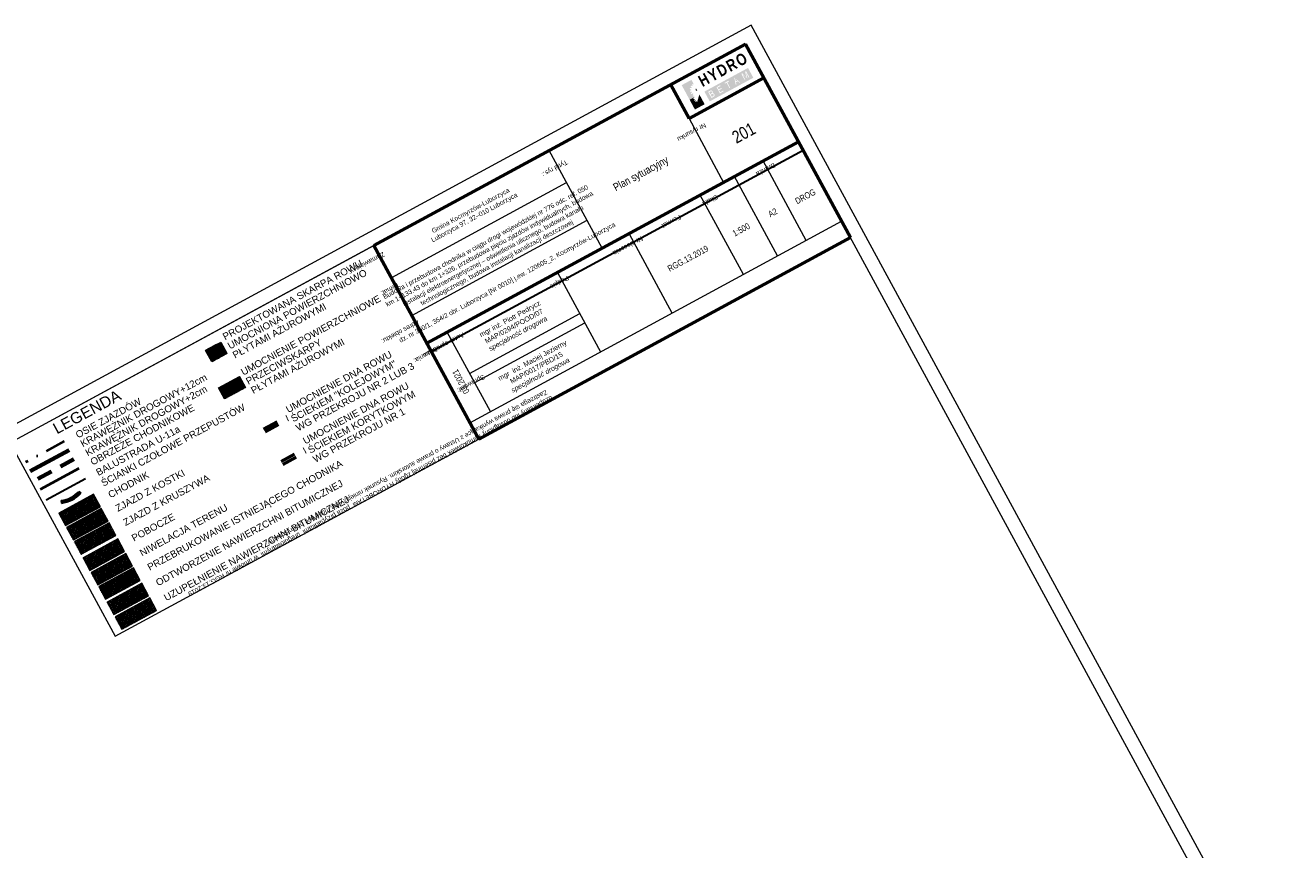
# Model space of a CAD drawing. Header units: metres. Extents: x 7437418 to 7437771, y 5556617 to 5556935.
# Tile 7 of 7: x 7437544 to 7437771, y 5556787 to 5556935. Entities that reach past the tile are written whole.
import ezdxf
from ezdxf.enums import TextEntityAlignment as Align

# ---------------------------------------------------------------- set-up
doc = ezdxf.new("R2010")
doc.units = ezdxf.units.M
doc.header["$MEASUREMENT"] = 0
for name, pattern in [('DGN Style 1', [1.842793, 0.003066, -1.839727]), ('DGN Style 2', [4.597421, 2.758453, -1.838968]), ('DGN Style 3', [6.436389, 4.597421, -1.838968]), ('DGN Style 4', [7.360471, 3.677937, -1.838968, 0.004597, -1.838968])]:
    doc.linetypes.add(name, pattern=pattern)
for name, color, linetype, lineweight in [('_arkusz', 7, 'Continuous', 13), ('_legenda', 7, 'Continuous', 0), ('_tabela', 7, 'Continuous', 0), ('D_konstrukcja', 6, 'Continuous', 30), ('D_pobocze', 7, 'Continuous', 13), ('D_sciek kolejowy', 5, 'DGN Style 2', 53), ('D_sciek korytkowy', 4, 'DGN Style 2', 53), ('D_skarpa', 7, 'DGN Style 3', 30), ('D_skarpa umocnienie', 9, 'Continuous', 0), ('D_skarpa-symbol', 7, 'Continuous', 30)]:
    doc.layers.add(name, color=color, linetype=linetype, lineweight=lineweight)
doc.layers.add('DS_chodniki przebrukowanie', color=7, linetype='Continuous', lineweight=0, true_color=0x00aaaa)
doc.styles.add('ROMANS', font='arial.ttf', dxfattribs={"width": 0.8})
doc.styles.add('Style-Arial', font='arial.ttf')

msp = doc.modelspace()

# ---------------------------------------------------------------- hatches: boundary and pattern name
at = {"layer": '_legenda', "linetype": 'Continuous', "lineweight": 0}
h = msp.add_hatch(dxfattribs=at)
h.set_pattern_fill('CROSSHATCH', color=4, style=0, pattern_type=2)
h.set_pattern_definition([(73.467, (7437553.6534, 5556847.15902), (-0.239664, 0.071143), []), (343.467, (7437553.6534, 5556847.15902), (0.071143, 0.239664), [])])
h.paths.add_polyline_path([(7437556.135, 5556850.618), (7437549.907, 5556847.241), (7437551.135, 5556844.976), (7437557.363, 5556848.353)])
h = msp.add_hatch(dxfattribs=at)
h.set_pattern_fill('CROSSHATCH', color=30, style=0, pattern_type=2)
h.set_pattern_definition([(73.467, (7437554.42636, 5556844.6563), (-0.239664, 0.071143), []), (343.467, (7437554.42636, 5556844.6563), (0.071143, 0.239664), [])])
h.paths.add_polyline_path([(7437557.532, 5556848.041), (7437551.304, 5556844.664), (7437552.532, 5556842.399), (7437558.76, 5556845.776)])
h = msp.add_hatch(dxfattribs=at)
h.set_pattern_fill('CROSSHATCH', color=2, style=0, pattern_type=2)
h.set_pattern_definition([(73.4667, (7437555.2093, 5556842.38366), (-0.239664, 0.071143), []), (343.4667, (7437555.2093, 5556842.38366), (0.071143, 0.239664), [])])
h.paths.add_polyline_path([(7437558.925, 5556845.473), (7437552.697, 5556842.096), (7437553.925, 5556839.831), (7437560.153, 5556843.208)])
h = msp.add_hatch(dxfattribs=at)
h.set_pattern_fill('CROSSHATCH', color=1, style=0, pattern_type=2)
h.set_pattern_definition([(73.4667, (7437559.58066, 5556841.07789), (-0.239664, 0.071143), []), (343.4667, (7437559.58066, 5556841.07789), (0.071143, 0.239664), [])])
h.paths.add_polyline_path([(7437560.494, 5556842.579), (7437554.266, 5556839.202), (7437555.494, 5556836.937), (7437561.722, 5556840.314)])
at = {"layer": '_legenda', "linetype": 'Continuous', "lineweight": 0, "true_color": 0x009c00}
h = msp.add_hatch(dxfattribs=at)
h.set_pattern_fill('CROSSHATCH', color=94, style=0, pattern_type=2)
h.set_pattern_definition([(73.4667, (7437560.2261, 5556836.57296), (-0.239664, 0.071143), []), (343.4667, (7437560.2261, 5556836.57296), (0.071143, 0.239664), [])])
h.paths.add_polyline_path([(7437561.918, 5556839.953), (7437555.69, 5556836.576), (7437556.918, 5556834.311), (7437563.146, 5556837.688)])
at = {"layer": '_legenda', "linetype": 'Continuous', "lineweight": 0}
h = msp.add_hatch(dxfattribs=at)
h.set_pattern_fill('CROSSHATCH', color=252, style=0, pattern_type=2)
h.set_pattern_definition([(73.467, (7437563.093, 5556831.32408), (-0.239664, 0.071143), []), (343.467, (7437563.093, 5556831.32408), (0.071143, 0.239664), [])])
h.paths.add_polyline_path([(7437564.809, 5556834.622), (7437558.58, 5556831.245), (7437559.808, 5556828.98), (7437566.037, 5556832.357)])
h = msp.add_hatch(dxfattribs=at)
h.set_pattern_fill('CROSSHATCH', color=250, style=0, pattern_type=2)
h.set_pattern_definition([(73.467, (7437563.7894, 5556828.46503), (-0.239664, 0.071143), []), (343.467, (7437563.7894, 5556828.46503), (0.071143, 0.239664), [])])
h.paths.add_polyline_path([(7437566.232, 5556831.996), (7437560.004, 5556828.619), (7437561.232, 5556826.354), (7437567.46, 5556829.731)])
at = {"layer": '_tabela'}
h = msp.add_hatch(color=256, dxfattribs=at)
h.paths.add_polyline_path([(7437666.799, 5556921.191), (7437665.845, 5556922.95), (7437673.675, 5556927.196), (7437674.629, 5556925.437)])
h.paths.add_polyline_path([(7437666.951, 5556923.139, -0.0195542), (7437666.978, 5556923.145, -0.0304674), (7437667.008, 5556923.149, -0.0303502), (7437667.037, 5556923.15, -0.0192754), (7437667.057, 5556923.148, -0.0167824), (7437667.078, 5556923.145, -0.0237794), (7437667.101, 5556923.139, -0.0200375), (7437667.123, 5556923.132, -0.0414403), (7437667.157, 5556923.115, -0.0285635), (7437667.189, 5556923.094, -0.0251758), (7437667.217, 5556923.071, -0.0291051), (7437667.241, 5556923.045, -0.018382), (7437667.263, 5556923.018, -0.0224736), (7437667.281, 5556922.991, -0.0102109), (7437667.294, 5556922.969, -0.0155951), (7437667.304, 5556922.95, -0.0129274), (7437667.312, 5556922.931, -0.0120888), (7437667.32, 5556922.911, -0.0200462), (7437667.327, 5556922.887, -0.016988), (7437667.333, 5556922.861, -0.0255535), (7437667.337, 5556922.834, -0.019786), (7437667.339, 5556922.806, -0.0295388), (7437667.337, 5556922.776, -0.026503), (7437667.332, 5556922.746, -0.0378706), (7437667.322, 5556922.711, -0.0315295), (7437667.307, 5556922.677, -0.0016382), (7437667.306, 5556922.675, -0.0254609), (7437667.333, 5556922.677, -0.0608607), (7437667.4, 5556922.67, -0.063665), (7437667.462, 5556922.646, -0.0380787), (7437667.505, 5556922.619, -0.0364963), (7437667.543, 5556922.586, -0.0242544), (7437667.576, 5556922.55, -0.0292967), (7437667.602, 5556922.514, -0.0341121), (7437667.626, 5556922.469, -0.0270697), (7437667.647, 5556922.418, -0.035437), (7437667.66, 5556922.367, -0.03224), (7437667.667, 5556922.312, -0.0528639), (7437667.664, 5556922.247, -0.0614857), (7437667.646, 5556922.185, -0.0486553), (7437667.616, 5556922.13, -0.0555255), (7437667.575, 5556922.082, -0.0100105), (7437667.559, 5556922.068, -0.0070667), (7437667.538, 5556922.05, -0.0265798), (7437667.515, 5556922.033, -0.0165821), (7437667.486, 5556922.016), (7437667.115, 5556921.814), (7437666.517, 5556922.917), (7437666.851, 5556923.098, -0.012475), (7437666.885, 5556923.114, -0.001918), (7437666.917, 5556923.127, -0.0247193)], flags=16)
h.paths.add_polyline_path([(7437668.628, 5556922.634), (7437668.03, 5556923.737), (7437668.668, 5556924.083), (7437668.74, 5556923.95), (7437668.219, 5556923.668), (7437668.402, 5556923.331), (7437668.89, 5556923.596), (7437668.96, 5556923.465), (7437668.473, 5556923.201), (7437668.675, 5556922.828), (7437669.216, 5556923.121), (7437669.286, 5556922.992)], flags=16)
h.paths.add_polyline_path([(7437670.356, 5556923.572), (7437669.831, 5556924.541), (7437669.54, 5556924.383), (7437669.467, 5556924.517), (7437670.167, 5556924.896), (7437670.239, 5556924.763), (7437669.946, 5556924.604), (7437670.472, 5556923.635)], flags=16)
h.paths.add_polyline_path([(7437671.47, 5556924.175), (7437671.212, 5556925.462), (7437672.265, 5556924.607), (7437672.141, 5556924.539), (7437671.867, 5556924.823), (7437671.686, 5556924.726), (7437671.505, 5556924.628), (7437671.594, 5556924.243)], flags=16)
h.paths.add_polyline_path([(7437673.071, 5556925.044), (7437672.473, 5556926.146), (7437672.646, 5556926.24), (7437673.411, 5556925.429), (7437673.149, 5556926.512), (7437673.321, 5556926.606), (7437673.919, 5556925.504), (7437673.81, 5556925.444), (7437673.303, 5556926.38), (7437673.554, 5556925.305), (7437672.673, 5556926.038), (7437673.18, 5556925.103)], flags=16)
h = msp.add_hatch(color=253, dxfattribs=at)
h.paths.add_polyline_path([(7437663.346, 5556923.865, -0.0396805), (7437663.449, 5556924.034), (7437663.596, 5556923.966), (7437663.751, 5556924.05), (7437663.646, 5556924.25, -0.0396805), (7437663.805, 5556924.367), (7437663.982, 5556924.175), (7437663.99, 5556924.179), (7437663.515, 5556925.055), (7437661.765, 5556924.105), (7437662.239, 5556923.23), (7437663.371, 5556923.844)])
h.paths.add_polyline_path([(7437663.277, 5556922.91, -0.0396805), (7437663.23, 5556923.102), (7437663.479, 5556923.193), (7437663.477, 5556923.253), (7437663.476, 5556923.314), (7437663.217, 5556923.394, -0.0396805), (7437663.246, 5556923.59), (7437663.511, 5556923.579), (7437663.533, 5556923.635), (7437663.555, 5556923.692), (7437663.371, 5556923.844), (7437662.239, 5556923.23), (7437663.188, 5556921.48), (7437663.96, 5556921.898), (7437663.837, 5556921.936, -0.0396805), (7437663.858, 5556922.073), (7437664.043, 5556922.065), (7437664.059, 5556922.105), (7437664.074, 5556922.145), (7437663.953, 5556922.245), (7437663.904, 5556922.186, -0.0396805), (7437663.734, 5556922.288), (7437663.846, 5556922.529), (7437663.802, 5556922.57), (7437663.758, 5556922.612), (7437663.519, 5556922.485, -0.0396805), (7437663.401, 5556922.645), (7437663.596, 5556922.824), (7437663.572, 5556922.88), (7437663.547, 5556922.935)])
h = msp.add_hatch(color=256, dxfattribs=at)
h.paths.add_polyline_path([(7437667.495, 5556922.42, 0.0341121), (7437667.479, 5556922.448, 0.0292966), (7437667.462, 5556922.471, 0.0242546), (7437667.438, 5556922.497, 0.036497), (7437667.415, 5556922.518, 0.0380779), (7437667.389, 5556922.534, 0.0636656), (7437667.359, 5556922.545, 0.0608602), (7437667.326, 5556922.549, 0.0344991), (7437667.307, 5556922.547, 0.0133752), (7437667.26, 5556922.539, 0.0424524), (7437667.228, 5556922.53, 0.0325999), (7437667.183, 5556922.509), (7437666.959, 5556922.387), (7437667.165, 5556922.007), (7437667.411, 5556922.14, 0.0165822), (7437667.431, 5556922.153, 0.0265798), (7437667.443, 5556922.162, 0.0070667), (7437667.461, 5556922.177, 0.0100105), (7437667.474, 5556922.188, 0.0555255), (7437667.495, 5556922.213, 0.0486553), (7437667.512, 5556922.245, 0.0614856), (7437667.521, 5556922.275, 0.0528639), (7437667.523, 5556922.312, 0.03224), (7437667.518, 5556922.349, 0.0354369), (7437667.51, 5556922.382, 0.0270697)])
h.paths.add_polyline_path([(7437667.154, 5556922.943, 0.0291048), (7437667.14, 5556922.958, 0.0251765), (7437667.122, 5556922.973, 0.0285634), (7437667.103, 5556922.986, 0.0414395), (7437667.088, 5556922.993, 0.0200381), (7437667.076, 5556922.997, 0.0237792), (7437667.065, 5556922.999, 0.0167844), (7437667.053, 5556923.001, 0.0192782), (7437667.043, 5556923.002, 0.0303457), (7437667.03, 5556923.002, 0.0304673), (7437667.016, 5556923, 0.0195464), (7437666.999, 5556922.996, 0.0191899), (7437666.982, 5556922.99, 0.0055883), (7437666.976, 5556922.988, 0.0013838), (7437666.954, 5556922.979), (7437666.71, 5556922.847), (7437666.889, 5556922.517), (7437667.107, 5556922.635, 0.0212658), (7437667.135, 5556922.653, 0.0306706), (7437667.154, 5556922.667, 0.0047368), (7437667.178, 5556922.688, 0.02264), (7437667.183, 5556922.693, 0.0361186), (7437667.192, 5556922.705, 0.0282977), (7437667.203, 5556922.722, 0.031529), (7437667.211, 5556922.741, 0.0378707), (7437667.216, 5556922.757, 0.0265034), (7437667.219, 5556922.773, 0.0295382), (7437667.219, 5556922.788, 0.019786), (7437667.218, 5556922.806, 0.0255536), (7437667.217, 5556922.819, 0.0169883), (7437667.213, 5556922.836, 0.0200457), (7437667.208, 5556922.85, 0.0120892), (7437667.203, 5556922.864, 0.0129273), (7437667.197, 5556922.877, 0.015595), (7437667.191, 5556922.889, 0.0102109), (7437667.181, 5556922.907, 0.0224736), (7437667.169, 5556922.924, 0.0183821)])
h.paths.add_polyline_path([(7437671.475, 5556924.761), (7437671.334, 5556925.374), (7437671.772, 5556924.922), (7437671.623, 5556924.841)])
for color, points in [(256, [(7437664.138, 5556919.729), (7437664.939, 5556922.429), (7437665.888, 5556920.678)]), (256, [(7437664.358, 5556923.5, 0.4142136), (7437664.269, 5556923.198, 0.4142135), (7437664.571, 5556923.108)]), (253, [(7437664.518, 5556921.206), (7437664.479, 5556921.221), (7437664.439, 5556921.237), (7437664.318, 5556921.09, -0.0396805), (7437664.199, 5556921.162), (7437664.278, 5556921.33), (7437664.247, 5556921.36), (7437664.216, 5556921.389), (7437664.048, 5556921.3), (7437663.966, 5556921.412), (7437664.103, 5556921.537), (7437664.086, 5556921.576), (7437664.068, 5556921.615), (7437663.879, 5556921.597), (7437663.846, 5556921.732), (7437664.021, 5556921.796), (7437664.02, 5556921.838), (7437664.018, 5556921.88), (7437663.96, 5556921.898), (7437663.188, 5556921.48), (7437664.138, 5556919.729), (7437664.52, 5556921.018, -0.0029219), (7437664.51, 5556921.021)])]:
    msp.add_hatch(color=color, dxfattribs=at).paths.add_polyline_path(points)
at = {"layer": 'D_konstrukcja'}
h = msp.add_hatch(dxfattribs=at)
h.set_pattern_fill('HATCH', color=256, style=0, pattern_type=2)
h.set_pattern_definition([(107.3676, (7437550.27107, 5556850.70046), (-0.214742, -0.067163), [])])
h.paths.add_polyline_path([(7437550.343, 5556849.462), (7437550.4, 5556849.015, 0.1780242), (7437553.842, 5556850.812), (7437553.841, 5556850.813), (7437553.509, 5556851.115, -0.178032)])
at = {"layer": 'D_skarpa umocnienie'}
h = msp.add_hatch(dxfattribs=at)
h.set_pattern_fill('CROSSHATCH', color=256, style=0, pattern_type=2)
h.set_pattern_definition([(73.467, (7437577.4308, 5556874.4719), (-0.191731, 0.056914), []), (343.467, (7437577.4308, 5556874.4719), (0.056914, 0.191731), [])])
h.paths.add_polyline_path([(7437577.431, 5556874.472), (7437576.331, 5556876.507), (7437578.988, 5556877.875), (7437580.066, 5556875.905)])
h = msp.add_hatch(dxfattribs=at)
h.set_pattern_fill('CROSSHATCH', color=256, style=0, pattern_type=2)
h.set_pattern_definition([(73.4667, (7437578.59083, 5556869.71399), (-0.191731, 0.056914), []), (343.4667, (7437578.59083, 5556869.71399), (0.056914, 0.191731), [])])
h.paths.add_polyline_path([(7437578.591, 5556869.714), (7437582.367, 5556871.762), (7437583.434, 5556869.794), (7437579.657, 5556867.747)])
at = {"layer": 'DS_chodniki przebrukowanie', "linetype": 'Continuous', "lineweight": 0, "true_color": 0x00aaaa}
h = msp.add_hatch(dxfattribs=at)
h.set_pattern_fill('CROSSHATCH', color=134, style=0, pattern_type=2)
h.set_pattern_definition([(73.4667, (7437561.6097, 5556834.02106), (-0.239664, 0.071143), []), (343.4667, (7437561.6097, 5556834.02106), (0.071143, 0.239664), [])])
h.paths.add_polyline_path([(7437563.302, 5556837.401), (7437557.073, 5556834.024), (7437558.301, 5556831.759), (7437564.53, 5556835.136)])

# ---------------------------------------------------------------- linework, layer by layer
at = {"layer": '_arkusz', "flags": 128}
for points in [[(7437515.216, 5556617.416), (7437771.128, 5556756.173), (7437674.245, 5556934.858), (7437418.332, 5556796.101), (7437515.216, 5556617.416)], [(7437516.222, 5556620.805), (7437767.739, 5556757.179), (7437673.239, 5556931.468), (7437421.721, 5556795.095), (7437516.222, 5556620.805)]]:
    msp.add_lwpolyline(points, close=True, dxfattribs=at)
at = {"layer": '_legenda', "color": 1, "linetype": 'DGN Style 4', "lineweight": 40}
msp.add_line((7437550.886, 5556860.124), (7437543.918, 5556856.346), dxfattribs=at)
at = {"layer": '_legenda', "color": 18, "linetype": 'Continuous', "lineweight": 70, "true_color": 0x000000}
msp.add_line((7437551.745, 5556858.54), (7437544.777, 5556854.762), dxfattribs=at)
at = {"layer": '_legenda', "color": 18, "linetype": 'DGN Style 2', "lineweight": 70, "true_color": 0x000000}
msp.add_line((7437552.63, 5556856.907), (7437545.662, 5556853.129), dxfattribs=at)
at = {"layer": '_legenda', "color": 18, "linetype": 'Continuous', "lineweight": 40, "true_color": 0x000000}
msp.add_line((7437553.526, 5556855.255), (7437546.558, 5556851.477), dxfattribs=at)
at = {"layer": '_legenda', "color": 6, "linetype": 'Continuous', "lineweight": 30, "ltscale": 0.2}
msp.add_line((7437554.724, 5556853.378), (7437547.616, 5556849.525), dxfattribs=at)
at = {"layer": '_legenda', "flags": 128}
for points in [[(7437560.023, 5556825.103), (7437625.33, 5556860.513), (7437606.482, 5556895.273), (7437541.176, 5556859.863), (7437560.023, 5556825.103)], [(7437556.135, 5556850.618), (7437549.907, 5556847.241), (7437551.135, 5556844.976), (7437557.363, 5556848.353), (7437556.135, 5556850.618)], [(7437557.532, 5556848.041), (7437551.304, 5556844.664), (7437552.532, 5556842.399), (7437558.76, 5556845.776), (7437557.532, 5556848.041)], [(7437558.925, 5556845.473), (7437552.697, 5556842.096), (7437553.925, 5556839.831), (7437560.153, 5556843.208), (7437558.925, 5556845.473)], [(7437560.494, 5556842.579), (7437554.266, 5556839.202), (7437555.494, 5556836.937), (7437561.722, 5556840.314), (7437560.494, 5556842.579)], [(7437561.918, 5556839.953), (7437555.69, 5556836.576), (7437556.918, 5556834.311), (7437563.146, 5556837.688), (7437561.918, 5556839.953)], [(7437563.302, 5556837.401), (7437557.073, 5556834.024), (7437558.301, 5556831.759), (7437564.53, 5556835.136), (7437563.302, 5556837.401)], [(7437564.809, 5556834.622), (7437558.58, 5556831.245), (7437559.808, 5556828.98), (7437566.037, 5556832.357), (7437564.809, 5556834.622)], [(7437566.232, 5556831.996), (7437560.004, 5556828.619), (7437561.232, 5556826.354), (7437567.46, 5556829.731), (7437566.232, 5556831.996)]]:
    msp.add_lwpolyline(points, close=True, dxfattribs=at)
at = {"layer": '_tabela', "lineweight": 53}
for p, q in [((7437673.239, 5556931.468), (7437692.086, 5556896.708)), ((7437663.085, 5556918.106), (7437676.531, 5556925.397)), ((7437663.085, 5556918.106), (7437659.793, 5556924.178)), ((7437615.988, 5556877.741), (7437682.744, 5556913.937)), ((7437606.482, 5556895.273), (7437625.33, 5556860.513))]:
    msp.add_line(p, q, dxfattribs=at)
at = {"layer": '_tabela', "lineweight": 13}
for p, q in [((7437663.085, 5556918.106), (7437669.299, 5556906.646)), ((7437647.492, 5556894.822), (7437637.986, 5556912.354)), ((7437684.141, 5556896.214), (7437676.398, 5556910.495)), ((7437609.708, 5556889.576), (7437641.106, 5556906.6)), ((7437678.998, 5556893.426), (7437671.255, 5556907.707)), ((7437672.833, 5556890.083), (7437665.09, 5556904.364)), ((7437613.272, 5556882.75), (7437644.776, 5556899.831)), ((7437660.044, 5556883.149), (7437652.361, 5556897.319)), ((7437627.411, 5556865.455), (7437619.668, 5556879.736))]:
    msp.add_line(p, q, dxfattribs=at)
at = {"layer": '_tabela', "lineweight": 30}
msp.add_line((7437616.802, 5556876.24), (7437683.558, 5556912.435), dxfattribs=at)
at = {"layer": '_tabela'}
msp.add_line((7437623.732, 5556863.46), (7437690.488, 5556899.655), dxfattribs=at)
at = {"layer": '_tabela', "lineweight": 53, "flags": 128}
for points in [[(7437606.482, 5556895.273), (7437673.239, 5556931.468)], [(7437625.33, 5556860.513), (7437692.086, 5556896.708)]]:
    msp.add_lwpolyline(points, dxfattribs=at)
at = {"layer": '_tabela', "linetype": 'DGN Style 1', "lineweight": 13, "flags": 128}
msp.add_lwpolyline([(7437685.895, 5556893.351), (7437692.086, 5556896.708), (7437683.58, 5556912.396)], dxfattribs=at)
at = {"layer": '_tabela', "lineweight": 13, "flags": 128}
for points in [[(7437639.459, 5556890.467), (7437647.203, 5556876.186)], [(7437623.682, 5556872.332), (7437643.474, 5556883.063)], [(7437624.589, 5556870.661), (7437644.38, 5556881.392)]]:
    msp.add_lwpolyline(points, dxfattribs=at)
at = {"layer": 'D_konstrukcja'}
for p, q in [((7437550.343, 5556849.462), (7437550.4, 5556849.015)), ((7437553.509, 5556851.115), (7437553.842, 5556850.812))]:
    msp.add_line(p, q, dxfattribs=at)
for radius in [5.175, 5.625]:
    msp.add_arc((7437549.678, 5556854.594), radius, 277.38279, 317.76166, dxfattribs=at)
at = {"layer": 'D_pobocze', "flags": 128}
msp.add_lwpolyline([(7437577.431, 5556874.472), (7437578.063, 5556874.814, 0.0016378), (7437580.066, 5556875.905)], format="xyb", dxfattribs=at)
at = {"layer": 'D_sciek kolejowy'}
for p, q in [((7437586.675, 5556862.333), (7437590.825, 5556864.583)), ((7437586.961, 5556861.805), (7437591.111, 5556864.056))]:
    msp.add_line(p, q, dxfattribs=at)
at = {"layer": 'D_sciek korytkowy'}
for p, q in [((7437589.833, 5556856.508), (7437593.984, 5556858.759)), ((7437590.119, 5556855.981), (7437594.27, 5556858.232))]:
    msp.add_line(p, q, dxfattribs=at)
at = {"layer": 'D_skarpa', "flags": 128}
msp.add_lwpolyline([(7437576.331, 5556876.507), (7437576.36, 5556876.522), (7437576.805, 5556876.751), (7437577.246, 5556876.978), (7437577.685, 5556877.204), (7437578.125, 5556877.431), (7437578.564, 5556877.657), (7437578.988, 5556877.875)], dxfattribs=at)
at = {"layer": 'D_skarpa umocnienie', "flags": 128}
for points in [[(7437577.431, 5556874.472), (7437576.331, 5556876.507), (7437578.988, 5556877.875), (7437580.066, 5556875.905), (7437577.431, 5556874.472)], [(7437578.591, 5556869.714), (7437582.367, 5556871.762), (7437583.434, 5556869.794), (7437579.657, 5556867.747), (7437578.591, 5556869.714)]]:
    msp.add_lwpolyline(points, close=True, dxfattribs=at)
at = {"layer": 'D_skarpa-symbol', "flags": 128}
for points in [[(7437578.31, 5556874.948), (7437577.216, 5556876.962)], [(7437579.188, 5556875.427), (7437578.102, 5556877.419)], [(7437580.066, 5556875.906), (7437578.988, 5556877.875)], [(7437579.627, 5556875.666), (7437579.085, 5556876.656)], [(7437577.431, 5556874.472), (7437576.331, 5556876.507)], [(7437577.871, 5556874.71), (7437577.322, 5556875.722)], [(7437578.749, 5556875.188), (7437578.205, 5556876.189)]]:
    msp.add_lwpolyline(points, dxfattribs=at)

# ---------------------------------------------------------------- texts
at = {"layer": '_legenda', "style": 'Style-Arial'}
for s, height, p in [('KRAWĘŻNIK DROGOWY+12cm', 1.25, (7437553.906, 5556859.595)), ('LEGENDA', 2, (7437549.085, 5556862.23)), ('KRAWĘŻNIK DROGOWY+2cm', 1.25, (7437554.792, 5556857.962)), ('OSIE ZJAZDÓW', 1.25, (7437553.048, 5556861.178)), ('OBRZEŻE CHODNIKOWE', 1.25, (7437555.688, 5556856.309)), ('BALUSTRADA U-11a', 1.25, (7437556.709, 5556854.425)), ('CHODNIK', 1.25, (7437558.886, 5556850.412)), ('ZJAZD Z KOSTKI', 1.25, (7437560.202, 5556847.983)), ('PRZEBRUKOWANIE ISTNIEJĄCEGO CHODNIKA', 1.25, (7437565.935, 5556837.411)), ('ZJAZD Z KRUSZYWA', 1.25, (7437561.586, 5556845.432)), ('ODTWORZENIE NAWIERZCHNI BITUMICZNEJ', 1.25, (7437567.447, 5556834.622)), ('UZUPEŁNIENIE NAWIERZCHNI BITUMICZNEJ', 1.25, (7437568.906, 5556831.931)), ('NIWELACJA TERENU', 1.25, (7437564.551, 5556839.963)), ('POBOCZE', 1.25, (7437563.104, 5556842.631))]:
    msp.add_text(s, height=height, rotation=28.46675, dxfattribs=at).set_placement(p, align=Align.MIDDLE_LEFT)
at = {"layer": '_legenda', "char_height": 1.25, "attachment_point": 4, "rotation": 28.46675, "line_spacing_factor": 0.9, "style": 'Style-Arial'}
for s, insert in [('PROJEKTOWANA SKARPA ROWU\\PUMOCNIONA POWIERZCHNIOWO\\PPŁYTAMI AŻUROWYMI', (7437580.357, 5556877.156)), ('UMOCNIENIE POWIERZCHNIOWE\\PPRZECIWSKARPY\\PPŁYTAMI AŻUROWYMI', (7437583.638, 5556870.798)), ('UMOCNIENIE DNA ROWU\\PŚCIEKIEM "KOLEJOWYM"\\PWG PRZEKROJU NR 2 LUB 3', (7437591.717, 5556864.073)), ('UMOCNIENIE DNA ROWU\\PŚCIEKIEM KORYTKOWYM\\PWG PRZEKROJU NR 1', (7437594.776, 5556858.43)), ('ŚCIANKI CZOŁOWE PRZEPUSTÓW', (7437557.638, 5556852.505))]:
    msp.add_mtext(s, dxfattribs=dict(at, insert=insert))
at = {"layer": '_tabela', "style": 'ROMANS'}
for s, height, width, p in [('Nr rysunku', 0.8437, 0.8, (7437663.357, 5556915.998)), ('Branża', 0.8437, 0.8, (7437676.648, 5556909.286)), ('Nr zlecenia', 0.84375, 1, (7437651.915, 5556895.591)), ('Podpis', 0.8437, 0.8, (7437639.623, 5556889.059)), ('Autor opracowania:', 0.84375, 0.8, (7437617.973, 5556877.287)), ('Data', 0.8437, 0.8, (7437616.51, 5556876.528)), ('Sprawdził:', 0.8437, 0.8, (7437623.732, 5556870.837)), ('uzupełniany lub odstąpiony komukolwiek bez pisemnej zgody HYDROBETAM  poza przypadkami  uregulowanymi  w umowie nr RGG.13.2019', 0.84375, 0.8, (7437605.665, 5556850.664))]:
    msp.add_text(s, height=height, rotation=208.46675, dxfattribs=dict(at, width=width)).set_placement(p, align=Align.CENTER)
at = {"layer": '_tabela', "style": 'ROMANS', "width": 0.8}
for s, height, p in [('Tytuł rys.:', 0.84375, (7437641.008, 5556910.711)), ('Skala              Format', 0.84375, (7437667.978, 5556904.438)), ('Zamawiający:', 0.84375, (7437608.131, 5556894.164)), ('Temat:', 0.8437, (7437610.836, 5556888.707)), ('Adres obiektu:', 0.84375, (7437614.363, 5556881.951)), ('Zastrzega się prawa wynikające z Ustawy o prawie autorskim. Rysunek niniejszy nie może być przerysowany,', 0.84375, (7437637.351, 5556869.393))]:
    msp.add_text(s, height=height, rotation=208.46675, dxfattribs=at).set_placement(p)
at = {"layer": '_tabela', "lineweight": 53, "insert": (7437664.497, 5556925.581), "char_height": 2.08828, "width": 13.12944, "attachment_point": 1, "rotation": 28.46675, "style": 'ROMANS'}
msp.add_mtext('\\fArial|b1|i0|c238238|p39;\\H1x;\\W0.8;\\T1.150;HYDRO', dxfattribs=at)
at = {"layer": '_tabela', "lineweight": 30, "attachment_point": 5, "style": 'ROMANS'}
for s, insert, char_height, width, rotation in [('\\H1x;\\W0.8;201', (7437672.902, 5556915.522), 2.25, 24.66255, 28.46675), ('\\H1x;\\W0.8;Plan sytuacyjny', (7437654.507, 5556908.056), 1.40625, 24.66255, 28.46675), ('\\H1x;\\W0.8;Budowa i przebudowa chodnika w ciągu drogi wojewódzkiej nr 776 odc. ref. 050 km 1+133.43 do km 1+326, przebudowa pięciu zjazdów indywidualnych, budowa instalacji elektroenergetycznej – oświetlenia ulicznego, budowa kanału technologicznego, budowa instalacji kanalizacji deszczowej', (7437627.603, 5556893.98), 0.84375, 34.32808, 28.46675), ('\\H1x;\\W0.8;Gmina Kocmyrzów-Luborzyca\\PLuborzyca 97, 32–010 Luborzyca', (7437624.233, 5556900.868), 0.84375, 34.32808, 28.46675), ('\\H1x;\\W0.8;DROG', (7437683.966, 5556904.11), 1.125, 7.21967, 28.46675), ('\\H1x;\\W0.8;A2', (7437678.105, 5556901.21), 1.125, 5.85, 28.46675), ('\\H1x;\\W0.8;1:500', (7437672.451, 5556898.144), 1.125, 7.01297, 28.46675), ('\\H1x;\\W0.8;dz. nr 350/1, 354/2 obr. Luborzyca [Nr 0010] j.ew. 120605_2, Kocmyrzów-Luborzyca', (7437630.463, 5556888.573), 0.84375, 35.83631, 28.46675), ('\\H1x;\\W0.8;\\A1;RGG.13.2019', (7437662.895, 5556892.963), 1.125, 7.01297, 28.46675), ('\\H1x;\\W0.8;mgr inż. Piotr Pedrycz\\PMAP/0294/POOD/07\\P\\fArial|b0|i1|c238238|p39;specjalność drogowa', (7437631.7, 5556880.7), 0.9, 24.66255, 28.46675), ('\\H1x;\\W0.8;mgr  inż. Maciej Jezierny\\PMAP/0017/PBD/15\\P\\fArial|b0|i1|c238238|p39;specjalność drogowa', (7437635.729, 5556873.228), 0.9, 24.66255, 28.46675), ('\\H1x;\\W0.8;03.2021', (7437622.107, 5556870.847), 1.125, 14.53746, 118.46675)]:
    msp.add_mtext(s, dxfattribs=dict(at, insert=insert, char_height=char_height, width=width, rotation=rotation))

doc.saveas('drawing.dxf')
